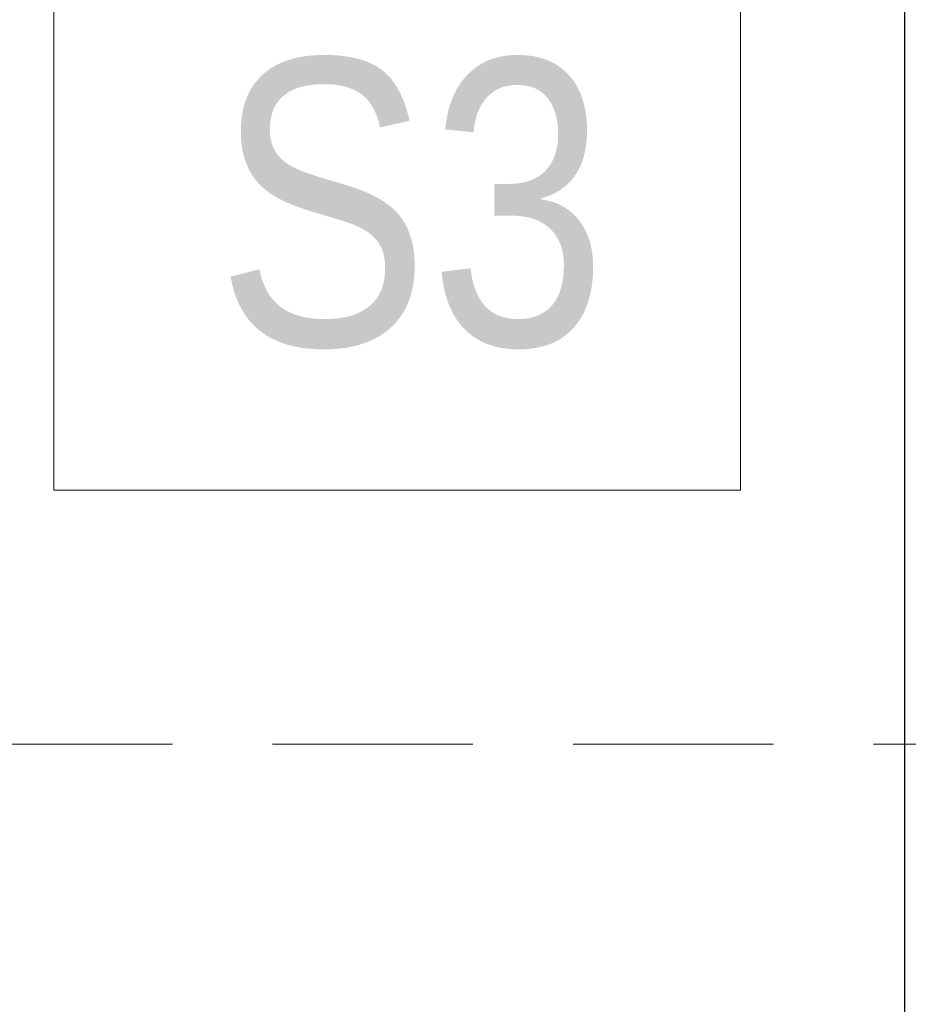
# Model space of a CAD drawing. Header units: inches. Extents: x 0 to 77643, y -44170 to 0.
# Tile 108 of 159: x 72016 to 72055, y -38177 to -38134. Entities that reach past the tile are written whole.
import ezdxf
from ezdxf.enums import TextEntityAlignment as Align

# ---------------------------------------------------------------- set-up
doc = ezdxf.new("R2010")
doc.units = ezdxf.units.IN
doc.header["$MEASUREMENT"] = 0
doc.linetypes.add('HIDDEN', pattern=[0.375, 0.25, -0.125])
doc.layers.get('0').update_dxf_attribs({"lineweight": 0})
doc.layers.get('Defpoints').update_dxf_attribs({"lineweight": 0})
for name, color, linetype, lineweight in [('p--dach', 2, 'Continuous', 30), ('p--symbole ścian', 53, 'Continuous', 0), ('p--wymiary-1-50', 5, 'Continuous', 0)]:
    doc.layers.add(name, color=color, linetype=linetype, lineweight=lineweight)
doc.styles.add('1-50', font='arial.ttf', dxfattribs={"width": 0.75, "height": 12.5})
doc.styles.get("Standard").update_dxf_attribs({"font": 'arial.ttf', "width": 0.75})
doc.dimstyles.new('1-50', dxfattribs={"dimtxt": 12.5, "dimasz": 5, "dimexe": 5, "dimexo": 5, "dimgap": 0.09, "dimtad": 0, "dimdsep": 46, "dimtxsty": '1-50', "dimblk": 'OBLIQUE', "dimcen": 0.09, "dimadec": 0, "dimazin": 0, "dimtfac": 1, "dimtdec": 4, "dimtix": 1, "dimtofl": 0, "dimtmove": 2, "dimatfit": 3, "dimldrblk": 'OBLIQUE', "dimfxl": 5, "dimfxlon": 1, "dimtvp": 0.8, "dimtolj": 1, "dimtzin": 0, "dimarcsym": 0})

# ---------------------------------------------------------------- blocks, each defined once
blk = doc.blocks.new('_OBLIQUE')
at = {"color": 0, "linetype": 'ByBlock', "lineweight": -2}
for p, q in [((-0.5, -0.5), (0.5, 0.5)), ((0, 0), (0, 0))]:
    blk.add_line(p, q, dxfattribs=at)
blk = doc.blocks.new('*D1876')
at = {"layer": 'Defpoints', "color": 0}
for p in [(72054.736, -38114.421), (72063.771, -38114.421), (72059.486, -38355.121)]:
    blk.add_point(p, dxfattribs=at)
at = {"layer": 'p--wymiary-1-50', "color": 0, "linetype": 'Continuous', "lineweight": -2}
for p, q in [((72058.771, -38114.421), (72049.736, -38114.421)), ((72054.736, -38355.121), (72054.736, -38114.421)), ((72054.486, -38355.121), (72049.736, -38355.121))]:
    blk.add_line(p, q, dxfattribs=at)
at = {"layer": 'p--wymiary-1-50', "color": 0, "lineweight": -2, "xscale": 5, "yscale": 5, "zscale": 5}
for p, rotation in [((72054.736, -38114.421), 90), ((72054.736, -38355.121), 270)]:
    blk.add_blockref('_OBLIQUE', p, dxfattribs=dict(at, rotation=rotation))
at = {"layer": 'p--wymiary-1-50', "color": 0, "linetype": 'Continuous', "ltscale": 12, "insert": (72044.526, -38234.771), "char_height": 12.5, "attachment_point": 5, "rotation": 90, "style": '1-50'}
blk.add_mtext('\\A1;240.7', dxfattribs=at)

msp = doc.modelspace()

# ---------------------------------------------------------------- linework, layer by layer
at = {"layer": 'p--dach', "linetype": 'HIDDEN', "lineweight": 20, "ltscale": 35}
msp.add_line((71580.87132, -38166.07054), (72860.87132, -38166.07054), dxfattribs=at)
at = {"layer": 'p--symbole ścian', "lineweight": 9}
msp.add_lwpolyline([(72017.56112, -38154.97829), (72047.56112, -38154.97829), (72047.56112, -38124.97829), (72017.56112, -38124.97829)], close=True, dxfattribs=at)

# ---------------------------------------------------------------- texts
at = {"layer": 'p--symbole ścian', "lineweight": 9, "width": 0.8}
msp.add_text('S3', height=12.5, dxfattribs=at).set_placement((72033.19267, -38136.14569), align=Align.TOP_CENTER)

# ---------------------------------------------------------------- dimensions: what is measured, and where the dimension line sits
at = {"layer": 'p--wymiary-1-50', "linetype": 'Continuous'}
dim = msp.add_linear_dim(base=(72054.73552, -38114.42054), p1=(72059.48552, -38355.12054), p2=(72063.77132, -38114.42054), angle=90, dimstyle='1-50', dxfattribs=at)
dim.commit()
dim.dimension.update_dxf_attribs({"geometry": '*D1876', "text_midpoint": (72044.52552, -38234.77054)})

doc.saveas('drawing.dxf')
